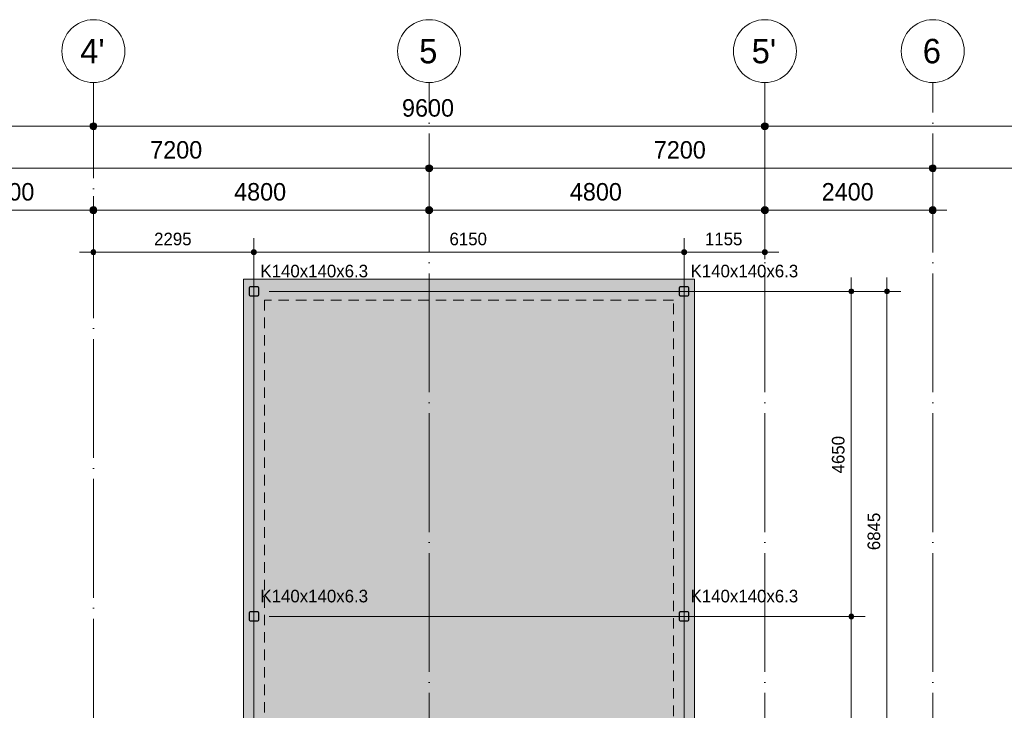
# Model space of a CAD drawing. Header units: millimetres. Extents: x -2900 to 56100, y -900 to 49332.
# Tile 34 of 35: x 27946 to 42023, y 39452 to 49332. Entities that reach past the tile are written whole.
import ezdxf

# ---------------------------------------------------------------- set-up
doc = ezdxf.new("R2010")
doc.units = ezdxf.units.MM
for name, pattern in [('WSP_hartlijn', [800, 500, -100, 100, -100]), ('WSP_hhidden', [250, 150, -100]), ('WSP_stramienlijn', [2000, 1700, -150, 0, -150])]:
    doc.linetypes.add(name, pattern=pattern)
for name, color, linetype, lineweight in [('00_maatvoering', 8, 'Continuous', 13), ('00_maatvoering-100', 8, 'Continuous', 13), ('07_stramien', 4, 'Continuous', 13), ('23_vloeren', 2, 'Continuous', 18), ('23_vloeren - hatch', 1, 'Continuous', 18), ('28_hoofddraagconstructies - kolommen en liggers', 1, 'Continuous', 13), ('28_hoofddraagconstructies - kolommen en liggers - staal', 1, 'Continuous', 13), ('28_hoofddraagconstructies - kolommen en liggers - staal -cut-', 2, 'Continuous', 13), ('28_hoofddraagconstructies - tags', 7, 'Continuous', 18)]:
    doc.layers.add(name, color=color, linetype=linetype, lineweight=lineweight)
doc.styles.add('Revittext', font='txt', dxfattribs={"height": 350})
doc.styles.add('Revittext_1', font='txt', dxfattribs={"height": 250})
doc.styles.add('Revittext_2', font='txt', dxfattribs={"height": 180})
doc.styles.add('Revittext_I', font='txt', dxfattribs={"height": 180})
doc.dimstyles.new('WSP_18M_-_transparant', dxfattribs={"dimscale": 304.8, "dimtxt": 181.601257, "dimasz": 0.918635, "dimexe": 0.656168, "dimexo": 0.492126, "dimgap": 0.147638, "dimtad": 1, "dimdec": 0, "dimzin": 0, "dimdsep": 46, "dimtxsty": 'Revittext_2', "dimblk1": 'DOTSMALL', "dimblk2": 'DOTSMALL', "dimsah": 1, "dimcen": 0.09, "dimdle": 0.656168, "dimazin": 0, "dimtfac": 1, "dimtdec": 4, "dimtix": 1, "dimtmove": 0, "dimatfit": 3, "dimfxl": 1, "dimtvp": 1, "dimtolj": 1, "dimtzin": 0, "dimarcsym": 2})
doc.dimstyles.new('WSP_18M_-_transparant_1', dxfattribs={"dimscale": 304.8, "dimtxt": 181.601257, "dimasz": 0.918635, "dimexe": 0.656168, "dimexo": 0.492126, "dimgap": 0.147638, "dimtad": 1, "dimdec": 0, "dimzin": 0, "dimdsep": 46, "dimtxsty": 'Revittext_2', "dimblk1": 'DOTSMALL', "dimblk2": 'DOTSMALL', "dimsah": 1, "dimcen": 0.09, "dimdle": 0.656168, "dimazin": 0, "dimtfac": 1, "dimtdec": 4, "dimtix": 1, "dimtmove": 0, "dimatfit": 3, "dimfxl": 1, "dimtvp": 1, "dimtolj": 1, "dimtzin": 0, "dimarcsym": 2})
doc.dimstyles.new('WSP_18M_-_transparant_2', dxfattribs={"dimscale": 304.8, "dimtxt": 181.601257, "dimasz": 0.918635, "dimexe": 0.656168, "dimexo": 0.492126, "dimgap": 0.147638, "dimtad": 1, "dimdec": 0, "dimzin": 0, "dimdsep": 46, "dimtxsty": 'Revittext_2', "dimblk1": 'DOTSMALL', "dimblk2": 'DOTSMALL', "dimsah": 1, "dimcen": 0.09, "dimdle": 0.656168, "dimazin": 0, "dimtfac": 1, "dimtdec": 4, "dimtix": 1, "dimtmove": 0, "dimatfit": 3, "dimfxl": 1, "dimtvp": 1, "dimtolj": 1, "dimtzin": 0, "dimarcsym": 2})
doc.dimstyles.new('WSP_25_-_transparant', dxfattribs={"dimscale": 304.8, "dimtxt": 252.223969, "dimasz": 1.312336, "dimexe": 0.656168, "dimexo": 0.0625, "dimgap": 0.213255, "dimtad": 1, "dimdec": 0, "dimzin": 0, "dimdsep": 46, "dimtxsty": 'Revittext_1', "dimblk1": 'DOTSMALL', "dimblk2": 'DOTSMALL', "dimsah": 1, "dimcen": 0.09, "dimdle": 0.656168, "dimazin": 0, "dimtfac": 1, "dimtdec": 4, "dimtix": 1, "dimtmove": 0, "dimatfit": 3, "dimfxl": 0.656168, "dimfxlon": 1, "dimtvp": 1, "dimtolj": 1, "dimtzin": 0, "dimarcsym": 2})

# ---------------------------------------------------------------- blocks, each defined once
blk = doc.blocks.new('Grid - Stramienbol 9_0mm-3500-beg gr - plot - 100')
at = {"layer": '07_stramien'}
blk.add_circle((0, 0), 4.5, dxfattribs=at)
blk = doc.blocks.new('DIMBLOCK1-beg gr - plot - 100')
at = {"layer": '00_maatvoering-100'}
h = blk.add_hatch(color=256, dxfattribs=at)
edge = h.paths.add_edge_path()
edge.add_arc((2600, 47807), 50, 0, 360)
h = blk.add_hatch(color=256, dxfattribs=at)
edge = h.paths.add_edge_path()
edge.add_arc((29000, 47807), 50, 0, 360)
for p, q in [((2600, 48007), (2600, 47607)), ((2600, 47807), (2600, 48007)), ((29000, 48007), (29000, 47607)), ((29000, 47807), (29000, 48007)), ((2400, 47807), (29000, 47807))]:
    blk.add_line(p, q, dxfattribs=at)
for centre in [(2600, 47807), (29000, 47807)]:
    blk.add_circle(centre, 50, dxfattribs=at)
at = {"layer": '00_maatvoering-100', "color": 0, "insert": (15315, 48195), "char_height": 250, "width": 1164.11, "attachment_point": 1, "line_spacing_factor": 0.931288, "style": 'Revittext_1'}
blk.add_mtext('26400', dxfattribs=at)
blk = doc.blocks.new('_DotSmall')
at = {"color": 0, "linetype": 'ByBlock', "const_width": 0.5}
blk.add_lwpolyline([(-0.0625, 0, 1), (0.0625, 0, 1)], format="xyb", close=True, dxfattribs=at)
blk = doc.blocks.new('DIMBLOCK2-beg gr - plot - 100')
at = {"layer": '00_maatvoering-100'}
h = blk.add_hatch(color=256, dxfattribs=at)
edge = h.paths.add_edge_path()
edge.add_arc((29000, 47807), 50, 0, 360)
h = blk.add_hatch(color=256, dxfattribs=at)
edge = h.paths.add_edge_path()
edge.add_arc((38600, 47807), 50, 0, 360)
for p, q in [((29000, 48007), (29000, 47607)), ((29000, 47807), (29000, 48007)), ((38600, 48007), (38600, 47607)), ((38600, 47807), (38600, 48007)), ((29000, 47807), (38600, 47807))]:
    blk.add_line(p, q, dxfattribs=at)
for centre in [(29000, 47807), (38600, 47807)]:
    blk.add_circle(centre, 50, dxfattribs=at)
at = {"layer": '00_maatvoering-100', "color": 0, "insert": (33412, 48195), "char_height": 250, "width": 931.29, "attachment_point": 1, "line_spacing_factor": 0.931288, "style": 'Revittext_1'}
blk.add_mtext('9600', dxfattribs=at)
blk = doc.blocks.new('DIMBLOCK3-beg gr - plot - 100')
at = {"layer": '00_maatvoering-100'}
h = blk.add_hatch(color=256, dxfattribs=at)
edge = h.paths.add_edge_path()
edge.add_arc((38600, 47807), 50, 0, 360)
h = blk.add_hatch(color=256, dxfattribs=at)
edge = h.paths.add_edge_path()
edge.add_arc((50600, 47807), 50, 0, 360)
for p, q in [((38600, 48007), (38600, 47607)), ((38600, 47807), (38600, 48007)), ((50600, 48007), (50600, 47607)), ((50600, 47807), (50600, 48007)), ((38600, 47807), (50800, 47807))]:
    blk.add_line(p, q, dxfattribs=at)
for centre in [(38600, 47807), (50600, 47807)]:
    blk.add_circle(centre, 50, dxfattribs=at)
at = {"layer": '00_maatvoering-100', "color": 0, "insert": (44115, 48195), "char_height": 250, "width": 1164.11, "attachment_point": 1, "line_spacing_factor": 0.931288, "style": 'Revittext_1'}
blk.add_mtext('12000', dxfattribs=at)
blk = doc.blocks.new('DIMBLOCK8-beg gr - plot - 100')
at = {"layer": '00_maatvoering-100'}
h = blk.add_hatch(color=256, dxfattribs=at)
edge = h.paths.add_edge_path()
edge.add_arc((26600, 47207), 50, 0, 360)
h = blk.add_hatch(color=256, dxfattribs=at)
edge = h.paths.add_edge_path()
edge.add_arc((33800, 47207), 50, 0, 360)
for p, q in [((26600, 47407), (26600, 47007)), ((26600, 47207), (26600, 47407)), ((33800, 47407), (33800, 47007)), ((33800, 47207), (33800, 47407)), ((26600, 47207), (33800, 47207))]:
    blk.add_line(p, q, dxfattribs=at)
for centre in [(26600, 47207), (33800, 47207)]:
    blk.add_circle(centre, 50, dxfattribs=at)
at = {"layer": '00_maatvoering-100', "color": 0, "insert": (29812, 47595), "char_height": 250, "width": 931.29, "attachment_point": 1, "line_spacing_factor": 0.931288, "style": 'Revittext_1'}
blk.add_mtext('7200', dxfattribs=at)
blk = doc.blocks.new('DIMBLOCK9-beg gr - plot - 100')
at = {"layer": '00_maatvoering-100'}
h = blk.add_hatch(color=256, dxfattribs=at)
edge = h.paths.add_edge_path()
edge.add_arc((33800, 47207), 50, 0, 360)
h = blk.add_hatch(color=256, dxfattribs=at)
edge = h.paths.add_edge_path()
edge.add_arc((41000, 47207), 50, 0, 360)
for p, q in [((33800, 47407), (33800, 47007)), ((33800, 47207), (33800, 47407)), ((41000, 47407), (41000, 47007)), ((41000, 47207), (41000, 47407)), ((33800, 47207), (41000, 47207))]:
    blk.add_line(p, q, dxfattribs=at)
for centre in [(33800, 47207), (41000, 47207)]:
    blk.add_circle(centre, 50, dxfattribs=at)
at = {"layer": '00_maatvoering-100', "color": 0, "insert": (37012, 47595), "char_height": 250, "width": 931.29, "attachment_point": 1, "line_spacing_factor": 0.931288, "style": 'Revittext_1'}
blk.add_mtext('7200', dxfattribs=at)
blk = doc.blocks.new('DIMBLOCK10-beg gr - plot - 100')
at = {"layer": '00_maatvoering-100'}
h = blk.add_hatch(color=256, dxfattribs=at)
edge = h.paths.add_edge_path()
edge.add_arc((41000, 47207), 50, 0, 360)
h = blk.add_hatch(color=256, dxfattribs=at)
edge = h.paths.add_edge_path()
edge.add_arc((48200, 47207), 50, 0, 360)
for p, q in [((41000, 47407), (41000, 47007)), ((41000, 47207), (41000, 47407)), ((48200, 47407), (48200, 47007)), ((48200, 47207), (48200, 47407)), ((41000, 47207), (48200, 47207))]:
    blk.add_line(p, q, dxfattribs=at)
for centre in [(41000, 47207), (48200, 47207)]:
    blk.add_circle(centre, 50, dxfattribs=at)
at = {"layer": '00_maatvoering-100', "color": 0, "insert": (44212, 47595), "char_height": 250, "width": 931.29, "attachment_point": 1, "line_spacing_factor": 0.931288, "style": 'Revittext_1'}
blk.add_mtext('7200', dxfattribs=at)
blk = doc.blocks.new('DIMBLOCK12-beg gr - plot - 100')
at = {"layer": '00_maatvoering-100'}
h = blk.add_hatch(color=256, dxfattribs=at)
edge = h.paths.add_edge_path()
edge.add_arc((33800, 46607), 50, 0, 360)
h = blk.add_hatch(color=256, dxfattribs=at)
edge = h.paths.add_edge_path()
edge.add_arc((38600, 46607), 50, 0, 360)
for p, q in [((33800, 46807), (33800, 46407)), ((33800, 46607), (33800, 46807)), ((38600, 46807), (38600, 46407)), ((38600, 46607), (38600, 46807)), ((33600, 46607), (38600, 46607))]:
    blk.add_line(p, q, dxfattribs=at)
for centre in [(33800, 46607), (38600, 46607)]:
    blk.add_circle(centre, 50, dxfattribs=at)
at = {"layer": '00_maatvoering-100', "color": 0, "insert": (35812, 46995), "char_height": 250, "width": 931.29, "attachment_point": 1, "line_spacing_factor": 0.931288, "style": 'Revittext_1'}
blk.add_mtext('4800', dxfattribs=at)
blk = doc.blocks.new('DIMBLOCK13-beg gr - plot - 100')
at = {"layer": '00_maatvoering-100'}
h = blk.add_hatch(color=256, dxfattribs=at)
edge = h.paths.add_edge_path()
edge.add_arc((38600, 46607), 50, 0, 360)
h = blk.add_hatch(color=256, dxfattribs=at)
edge = h.paths.add_edge_path()
edge.add_arc((41000, 46607), 50, 0, 360)
for p, q in [((38600, 46807), (38600, 46407)), ((38600, 46607), (38600, 46807)), ((41000, 46807), (41000, 46407)), ((41000, 46607), (41000, 46807)), ((38600, 46607), (41200, 46607))]:
    blk.add_line(p, q, dxfattribs=at)
for centre in [(38600, 46607), (41000, 46607)]:
    blk.add_circle(centre, 50, dxfattribs=at)
at = {"layer": '00_maatvoering-100', "color": 0, "insert": (39412, 46995), "char_height": 250, "width": 931.29, "attachment_point": 1, "line_spacing_factor": 0.931288, "style": 'Revittext_1'}
blk.add_mtext('2400', dxfattribs=at)
blk = doc.blocks.new('DIMBLOCK16-beg gr - plot - 100')
at = {"layer": '00_maatvoering-100'}
h = blk.add_hatch(color=256, dxfattribs=at)
edge = h.paths.add_edge_path()
edge.add_arc((26600, 46607), 50, 0, 360)
h = blk.add_hatch(color=256, dxfattribs=at)
edge = h.paths.add_edge_path()
edge.add_arc((29000, 46607), 50, 0, 360)
for p, q in [((26600, 46807), (26600, 46407)), ((26600, 46607), (26600, 46807)), ((29000, 46807), (29000, 46407)), ((29000, 46607), (29000, 46807)), ((26600, 46607), (29000, 46607))]:
    blk.add_line(p, q, dxfattribs=at)
for centre in [(26600, 46607), (29000, 46607)]:
    blk.add_circle(centre, 50, dxfattribs=at)
at = {"layer": '00_maatvoering-100', "color": 0, "insert": (27412, 46995), "char_height": 250, "width": 931.29, "attachment_point": 1, "line_spacing_factor": 0.931288, "style": 'Revittext_1'}
blk.add_mtext('2400', dxfattribs=at)
blk = doc.blocks.new('DIMBLOCK17-beg gr - plot - 100')
at = {"layer": '00_maatvoering-100'}
h = blk.add_hatch(color=256, dxfattribs=at)
edge = h.paths.add_edge_path()
edge.add_arc((29000, 46607), 50, 0, 360)
h = blk.add_hatch(color=256, dxfattribs=at)
edge = h.paths.add_edge_path()
edge.add_arc((33800, 46607), 50, 0, 360)
for p, q in [((29000, 46807), (29000, 46407)), ((29000, 46607), (29000, 46807)), ((33800, 46807), (33800, 46407)), ((33800, 46607), (33800, 46807)), ((29000, 46607), (34000, 46607))]:
    blk.add_line(p, q, dxfattribs=at)
for centre in [(29000, 46607), (33800, 46607)]:
    blk.add_circle(centre, 50, dxfattribs=at)
at = {"layer": '00_maatvoering-100', "color": 0, "insert": (31012, 46995), "char_height": 250, "width": 931.29, "attachment_point": 1, "line_spacing_factor": 0.931288, "style": 'Revittext_1'}
blk.add_mtext('4800', dxfattribs=at)
blk = doc.blocks.new('DIMBLOCK56-beg gr - plot - 100')
at = {"layer": '00_maatvoering-100'}
h = blk.add_hatch(color=256, dxfattribs=at)
edge = h.paths.add_edge_path()
edge.add_arc((39836, 40795), 35, 0, 360)
h = blk.add_hatch(color=256, dxfattribs=at)
edge = h.paths.add_edge_path()
edge.add_arc((39836, 36145), 35, 0, 360)
for p, q in [((31515, 40795), (40036, 40795)), ((39836, 36145), (39836, 40795)), ((31515, 36145), (40036, 36145))]:
    blk.add_line(p, q, dxfattribs=at)
at = {"layer": '00_maatvoering-100', "linetype": 'WSP_hartlijn'}
for p, q in [((39836, 40795), (31515, 40795)), ((39836, 36145), (31515, 36145))]:
    blk.add_line(p, q, dxfattribs=at)
at = {"layer": '00_maatvoering-100'}
for centre in [(39836, 40795), (39836, 36145)]:
    blk.add_circle(centre, 35, dxfattribs=at)
at = {"layer": '00_maatvoering-100', "color": 0, "insert": (39558, 38191), "char_height": 180, "width": 670.53, "attachment_point": 1, "rotation": 90, "line_spacing_factor": 0.931288, "style": 'Revittext_2'}
blk.add_mtext('4650', dxfattribs=at)
blk = doc.blocks.new('DIMBLOCK57-beg gr - plot - 100')
at = {"layer": '00_maatvoering-100'}
h = blk.add_hatch(color=256, dxfattribs=at)
edge = h.paths.add_edge_path()
edge.add_arc((39836, 45445), 35, 0, 360)
h = blk.add_hatch(color=256, dxfattribs=at)
edge = h.paths.add_edge_path()
edge.add_arc((39836, 40795), 35, 0, 360)
for p, q in [((39836, 40795), (39836, 45645)), ((31515, 45445), (40036, 45445)), ((31515, 40795), (40036, 40795))]:
    blk.add_line(p, q, dxfattribs=at)
at = {"layer": '00_maatvoering-100', "linetype": 'WSP_hartlijn'}
for p, q in [((39836, 45445), (31515, 45445)), ((39836, 40795), (31515, 40795))]:
    blk.add_line(p, q, dxfattribs=at)
at = {"layer": '00_maatvoering-100'}
for centre in [(39836, 45445), (39836, 40795)]:
    blk.add_circle(centre, 35, dxfattribs=at)
at = {"layer": '00_maatvoering-100', "color": 0, "insert": (39558, 42841), "char_height": 180, "width": 670.53, "attachment_point": 1, "rotation": 90, "line_spacing_factor": 0.931288, "style": 'Revittext_2'}
blk.add_mtext('4650', dxfattribs=at)
blk = doc.blocks.new('DIMBLOCK58-beg gr - plot - 100')
at = {"layer": '00_maatvoering-100'}
h = blk.add_hatch(color=256, dxfattribs=at)
edge = h.paths.add_edge_path()
edge.add_arc((40346, 45445), 35, 0, 360)
h = blk.add_hatch(color=256, dxfattribs=at)
edge = h.paths.add_edge_path()
edge.add_arc((40346, 38600), 35, 0, 360)
for p, q in [((40346, 38400), (40346, 45645)), ((37665, 45445), (40546, 45445)), ((40446, 38600), (40146, 38600)), ((40346, 38600), (40446, 38600))]:
    blk.add_line(p, q, dxfattribs=at)
at = {"layer": '00_maatvoering-100', "linetype": 'WSP_hartlijn'}
blk.add_line((40346, 45445), (37665, 45445), dxfattribs=at)
at = {"layer": '00_maatvoering-100'}
for centre in [(40346, 45445), (40346, 38600)]:
    blk.add_circle(centre, 35, dxfattribs=at)
at = {"layer": '00_maatvoering-100', "color": 0, "insert": (40068, 41743), "char_height": 180, "width": 670.53, "attachment_point": 1, "rotation": 90, "line_spacing_factor": 0.931288, "style": 'Revittext_2'}
blk.add_mtext('6845', dxfattribs=at)
blk = doc.blocks.new('DIMBLOCK60-beg gr - plot - 100')
at = {"layer": '00_maatvoering-100'}
h = blk.add_hatch(color=256, dxfattribs=at)
edge = h.paths.add_edge_path()
edge.add_arc((29000, 46007), 35, 0, 360)
h = blk.add_hatch(color=256, dxfattribs=at)
edge = h.paths.add_edge_path()
edge.add_arc((31295, 46007), 35, 0, 360)
for p, q in [((29000, 45906), (29000, 46207)), ((31295, 31715), (31295, 46207)), ((28800, 46007), (31295, 46007)), ((29000, 46007), (29000, 45906))]:
    blk.add_line(p, q, dxfattribs=at)
at = {"layer": '00_maatvoering-100', "linetype": 'WSP_hartlijn'}
blk.add_line((31295, 46007), (31295, 31715), dxfattribs=at)
at = {"layer": '00_maatvoering-100'}
for centre in [(29000, 46007), (31295, 46007)]:
    blk.add_circle(centre, 35, dxfattribs=at)
at = {"layer": '00_maatvoering-100', "color": 0, "insert": (29868, 46285), "char_height": 180, "width": 670.53, "attachment_point": 1, "line_spacing_factor": 0.931288, "style": 'Revittext_2'}
blk.add_mtext('2295', dxfattribs=at)
blk = doc.blocks.new('DIMBLOCK61-beg gr - plot - 100')
at = {"layer": '00_maatvoering-100'}
h = blk.add_hatch(color=256, dxfattribs=at)
edge = h.paths.add_edge_path()
edge.add_arc((31295, 46007), 35, 0, 360)
h = blk.add_hatch(color=256, dxfattribs=at)
edge = h.paths.add_edge_path()
edge.add_arc((37445, 46007), 35, 0, 360)
for p, q in [((31295, 31715), (31295, 46207)), ((37445, 31715), (37445, 46207)), ((31295, 46007), (37445, 46007))]:
    blk.add_line(p, q, dxfattribs=at)
at = {"layer": '00_maatvoering-100', "linetype": 'WSP_hartlijn'}
for p, q in [((31295, 46007), (31295, 31715)), ((37445, 46007), (37445, 31715))]:
    blk.add_line(p, q, dxfattribs=at)
at = {"layer": '00_maatvoering-100'}
for centre in [(31295, 46007), (37445, 46007)]:
    blk.add_circle(centre, 35, dxfattribs=at)
at = {"layer": '00_maatvoering-100', "color": 0, "insert": (34091, 46285), "char_height": 180, "width": 670.53, "attachment_point": 1, "line_spacing_factor": 0.931288, "style": 'Revittext_2'}
blk.add_mtext('6150', dxfattribs=at)
blk = doc.blocks.new('DIMBLOCK62-beg gr - plot - 100')
at = {"layer": '00_maatvoering-100'}
h = blk.add_hatch(color=256, dxfattribs=at)
edge = h.paths.add_edge_path()
edge.add_arc((37445, 46007), 35, 0, 360)
h = blk.add_hatch(color=256, dxfattribs=at)
edge = h.paths.add_edge_path()
edge.add_arc((38600, 46007), 35, 0, 360)
for p, q in [((37445, 31715), (37445, 46207)), ((38600, 45906), (38600, 46207)), ((37445, 46007), (38800, 46007)), ((38600, 46007), (38600, 45906))]:
    blk.add_line(p, q, dxfattribs=at)
at = {"layer": '00_maatvoering-100', "linetype": 'WSP_hartlijn'}
blk.add_line((37445, 46007), (37445, 31715), dxfattribs=at)
at = {"layer": '00_maatvoering-100'}
for centre in [(37445, 46007), (38600, 46007)]:
    blk.add_circle(centre, 35, dxfattribs=at)
at = {"layer": '00_maatvoering-100', "color": 0, "insert": (37743, 46285), "char_height": 180, "width": 670.53, "attachment_point": 1, "line_spacing_factor": 0.931288, "style": 'Revittext_2'}
blk.add_mtext('1155', dxfattribs=at)

msp = doc.modelspace()

# ---------------------------------------------------------------- hatches: boundary and pattern name
at = {"layer": '23_vloeren - hatch'}
h = msp.add_hatch(color=256, dxfattribs=at)
h.paths.add_polyline_path([(31145, 31320), (37595, 31320), (37595, 45620), (31145, 45620), (31145, 31429.6)])
h.paths.add_polyline_path([(37499.3, 31425), (37390.8, 31425), (37379.6, 31429.6), (37375, 31440.7), (37375, 31549.2), (37379.6, 31560.4), (37390.8, 31565), (37499.3, 31565), (37510.4, 31560.4), (37515, 31549.2), (37515, 31440.7), (37510.4, 31429.6), (37505.9, 31427.8)])
h.paths.add_polyline_path([(31240.8, 31425), (31229.6, 31429.6), (31225, 31440.7), (31225, 31549.2), (31229.6, 31560.4), (31240.8, 31565), (31349.3, 31565), (31360.4, 31560.4), (31365, 31549.2), (31365, 31440.7), (31360.4, 31429.6), (31349.3, 31425)])
h.paths.add_polyline_path([(37390.8, 31431.3), (37499.3, 31431.3), (37505.9, 31434.1), (37508.7, 31440.7), (37508.7, 31549.2), (37505.9, 31555.9), (37499.3, 31558.7), (37390.8, 31558.7), (37384.1, 31555.9), (37381.3, 31549.2), (37381.3, 31440.7), (37384.1, 31434.1)])
h.paths.add_polyline_path([(31240.8, 31431.3), (31349.3, 31431.3), (31355.9, 31434.1), (31358.7, 31440.7), (31358.7, 31549.2), (31355.9, 31555.9), (31349.3, 31558.7), (31240.8, 31558.7), (31234.1, 31555.9), (31231.3, 31549.2), (31231.3, 31440.7), (31234.1, 31434.1)])
h.paths.add_polyline_path([(37390.8, 36075), (37379.6, 36079.6), (37375, 36090.7), (37375, 36199.2), (37379.6, 36210.4), (37390.8, 36215), (37499.3, 36215), (37510.4, 36210.4), (37515, 36199.2), (37515, 36090.7), (37510.4, 36079.6), (37499.3, 36075)])
h.paths.add_polyline_path([(31349.3, 36075), (31240.8, 36075), (31229.6, 36079.6), (31225, 36090.7), (31225, 36199.2), (31229.6, 36210.4), (31240.8, 36215), (31349.3, 36215), (31360.4, 36210.4), (31365, 36199.2), (31365, 36090.7), (31360.4, 36079.6), (31355.9, 36077.8)])
h.paths.add_polyline_path([(37390.8, 36081.3), (37499.3, 36081.3), (37505.9, 36084.1), (37508.7, 36090.7), (37508.7, 36199.2), (37505.9, 36205.9), (37499.3, 36208.7), (37390.8, 36208.7), (37384.1, 36205.9), (37381.3, 36199.2), (37381.3, 36090.7), (37384.1, 36084.1)])
h.paths.add_polyline_path([(31240.8, 36081.3), (31349.3, 36081.3), (31355.9, 36084.1), (31358.7, 36090.7), (31358.7, 36199.2), (31355.9, 36205.9), (31349.3, 36208.7), (31240.8, 36208.7), (31234.1, 36205.9), (31231.3, 36199.2), (31231.3, 36090.7), (31234.1, 36084.1)])
h.paths.add_polyline_path([(37390.8, 40725), (37379.6, 40729.6), (37375, 40740.7), (37375, 40849.2), (37379.6, 40860.4), (37390.8, 40865), (37499.3, 40865), (37510.4, 40860.4), (37515, 40849.2), (37515, 40740.7), (37510.4, 40729.6), (37499.3, 40725)])
h.paths.add_polyline_path([(31349.3, 40725), (31240.8, 40725), (31229.6, 40729.6), (31225, 40740.7), (31225, 40849.2), (31229.6, 40860.4), (31240.8, 40865), (31349.3, 40865), (31360.4, 40860.4), (31365, 40849.2), (31365, 40740.7), (31360.4, 40729.6), (31355.9, 40727.8)])
h.paths.add_polyline_path([(37390.8, 40731.3), (37499.3, 40731.3), (37505.9, 40734.1), (37508.7, 40740.7), (37508.7, 40849.2), (37505.9, 40855.9), (37499.3, 40858.7), (37390.8, 40858.7), (37384.1, 40855.9), (37381.3, 40849.2), (37381.3, 40740.7), (37384.1, 40734.1)])
h.paths.add_polyline_path([(31240.8, 40731.3), (31349.3, 40731.3), (31355.9, 40734.1), (31358.7, 40740.7), (31358.7, 40849.2), (31355.9, 40855.9), (31349.3, 40858.7), (31240.8, 40858.7), (31234.1, 40855.9), (31231.3, 40849.2), (31231.3, 40740.7), (31234.1, 40734.1)])
h.paths.add_polyline_path([(37390.8, 45375), (37379.6, 45379.6), (37375, 45390.7), (37375, 45499.2), (37379.6, 45510.4), (37390.8, 45515), (37499.3, 45515), (37510.4, 45510.4), (37515, 45499.2), (37515, 45390.7), (37510.4, 45379.6), (37499.3, 45375)])
h.paths.add_polyline_path([(31240.8, 45375), (31229.6, 45379.6), (31225, 45390.7), (31225, 45499.2), (31229.6, 45510.4), (31240.8, 45515), (31349.3, 45515), (31360.4, 45510.4), (31365, 45499.2), (31365, 45390.7), (31360.4, 45379.6), (31349.3, 45375)])
h.paths.add_polyline_path([(37390.8, 45381.3), (37499.3, 45381.3), (37505.9, 45384.1), (37508.7, 45390.7), (37508.7, 45499.2), (37505.9, 45505.9), (37499.3, 45508.7), (37390.8, 45508.7), (37384.1, 45505.9), (37381.3, 45499.2), (37381.3, 45390.7), (37384.1, 45384.1)])
h.paths.add_polyline_path([(31349.3, 45381.3), (31355.9, 45384.1), (31358.7, 45390.7), (31358.7, 45499.2), (31355.9, 45505.9), (31349.3, 45508.7), (31240.8, 45508.7), (31234.1, 45505.9), (31231.3, 45499.2), (31231.3, 45390.7), (31234.1, 45384.1), (31240.8, 45381.3)])
at = {"layer": '28_hoofddraagconstructies - kolommen en liggers - staal'}
h = msp.add_hatch(color=256, dxfattribs=at)
h.paths.add_polyline_path([(31240.8, 45375), (31349.3, 45375), (31360.4, 45379.6), (31365, 45390.7), (31365, 45499.2), (31360.4, 45510.4), (31349.3, 45515), (31240.8, 45515), (31229.6, 45510.4), (31225, 45499.2), (31225, 45390.7), (31229.6, 45379.6)])
h.paths.add_polyline_path([(31349.3, 45381.3), (31240.8, 45381.3), (31234.1, 45384.1), (31231.3, 45390.7), (31231.3, 45499.2), (31234.1, 45505.9), (31240.8, 45508.7), (31349.3, 45508.7), (31355.9, 45505.9), (31358.7, 45499.2), (31358.7, 45390.7), (31355.9, 45384.1)])
h = msp.add_hatch(color=256, dxfattribs=at)
h.paths.add_polyline_path([(37499.3, 45375), (37510.4, 45379.6), (37515, 45390.7), (37515, 45499.2), (37510.4, 45510.4), (37499.3, 45515), (37390.8, 45515), (37379.6, 45510.4), (37375, 45499.2), (37375, 45390.7), (37379.6, 45379.6), (37390.8, 45375)])
h.paths.add_polyline_path([(37390.8, 45381.3), (37384.1, 45384.1), (37381.3, 45390.7), (37381.3, 45499.2), (37384.1, 45505.9), (37390.8, 45508.7), (37499.3, 45508.7), (37505.9, 45505.9), (37508.7, 45499.2), (37508.7, 45390.7), (37505.9, 45384.1), (37499.3, 45381.3)])
h = msp.add_hatch(color=256, dxfattribs=at)
h.paths.add_polyline_path([(31240.8, 40725), (31349.3, 40725), (31360.4, 40729.6), (31365, 40740.7), (31365, 40849.2), (31360.4, 40860.4), (31349.3, 40865), (31240.8, 40865), (31229.6, 40860.4), (31225, 40849.2), (31225, 40740.7), (31229.6, 40729.6)])
h.paths.add_polyline_path([(31240.8, 40731.3), (31234.1, 40734.1), (31231.3, 40740.7), (31231.3, 40849.2), (31234.1, 40855.9), (31240.8, 40858.7), (31349.3, 40858.7), (31355.9, 40855.9), (31358.7, 40849.2), (31358.7, 40740.7), (31355.9, 40734.1), (31349.3, 40731.3)])
h = msp.add_hatch(color=256, dxfattribs=at)
h.paths.add_polyline_path([(37390.8, 40725), (37499.3, 40725), (37510.4, 40729.6), (37515, 40740.7), (37515, 40849.2), (37510.4, 40860.4), (37499.3, 40865), (37390.8, 40865), (37379.6, 40860.4), (37375, 40849.2), (37375, 40740.7), (37379.6, 40729.6)])
h.paths.add_polyline_path([(37499.3, 40731.3), (37390.8, 40731.3), (37384.1, 40734.1), (37381.3, 40740.7), (37381.3, 40849.2), (37384.1, 40855.9), (37390.8, 40858.7), (37499.3, 40858.7), (37505.9, 40855.9), (37508.7, 40849.2), (37508.7, 40740.7), (37505.9, 40734.1)])

# ---------------------------------------------------------------- linework, layer by layer
at = {"layer": '07_stramien', "linetype": 'WSP_stramienlijn'}
for p, q in [((29000, 13061.2), (29000, 48432.3)), ((33800, 0), (33800, 48432.3)), ((38600, 0), (38600, 48432.3)), ((41000, 0), (41000, 48432.3))]:
    msp.add_line(p, q, dxfattribs=at)
at = {"layer": '23_vloeren'}
for p, q in [((37595, 45620), (31145, 45620)), ((31145, 45620), (31145, 31320)), ((37595, 31320), (37595, 45620))]:
    msp.add_line(p, q, dxfattribs=at)
at = {"layer": '28_hoofddraagconstructies - kolommen en liggers', "linetype": 'WSP_hhidden'}
for p, q in [((37295, 45320), (31445, 45320)), ((31445, 45320), (31445, 31620)), ((37295, 31620), (37295, 45320))]:
    msp.add_line(p, q, dxfattribs=at)
at = {"layer": '28_hoofddraagconstructies - kolommen en liggers - staal -cut-'}
for p, q in [((31225, 45499.2), (31225, 45390.7)), ((31231.3, 45390.7), (31231.3, 45499.2)), ((31349.3, 45515), (31240.8, 45515)), ((31240.8, 45508.7), (31349.3, 45508.7)), ((31358.7, 45499.2), (31358.7, 45390.7)), ((31365, 45390.7), (31365, 45499.2)), ((37375, 45499.2), (37375, 45390.7)), ((37381.3, 45390.7), (37381.3, 45499.2)), ((37499.3, 45515), (37390.8, 45515)), ((37390.8, 45508.7), (37499.3, 45508.7)), ((37508.7, 45499.2), (37508.7, 45390.7)), ((37515, 45390.7), (37515, 45499.2)), ((31349.3, 45381.3), (31240.8, 45381.3)), ((31240.8, 45375), (31349.3, 45375)), ((37499.3, 45381.3), (37390.8, 45381.3)), ((37390.8, 45375), (37499.3, 45375)), ((31225, 40849.2), (31225, 40740.7)), ((31231.3, 40740.7), (31231.3, 40849.2)), ((31349.3, 40865), (31240.8, 40865)), ((31240.8, 40858.7), (31349.3, 40858.7)), ((31358.7, 40849.2), (31358.7, 40740.7)), ((31365, 40740.7), (31365, 40849.2)), ((37375, 40849.2), (37375, 40740.7)), ((37381.3, 40740.7), (37381.3, 40849.2)), ((37499.3, 40865), (37390.8, 40865)), ((37390.8, 40858.7), (37499.3, 40858.7)), ((37508.7, 40849.2), (37508.7, 40740.7)), ((37515, 40740.7), (37515, 40849.2)), ((31349.3, 40731.3), (31240.8, 40731.3)), ((31240.8, 40725), (31349.3, 40725)), ((37499.3, 40731.3), (37390.8, 40731.3)), ((37390.8, 40725), (37499.3, 40725))]:
    msp.add_line(p, q, dxfattribs=at)
for centre, radius, start, end in [((31240.8, 45499.2), 15.8, 90, 180), ((31240.8, 45499.2), 9.45, 90, 180), ((31349.3, 45499.2), 15.8, 0, 90), ((31349.3, 45499.2), 9.45, 0, 90), ((37390.8, 45499.2), 15.8, 90, 180), ((37390.8, 45499.2), 9.45, 90, 180), ((37499.3, 45499.2), 15.8, 0, 90), ((37499.3, 45499.2), 9.45, 0, 90), ((31240.8, 45390.7), 15.8, 180, 270), ((31240.8, 45390.7), 9.45, 180, 270), ((31349.3, 45390.7), 15.8, 270, 0), ((31349.3, 45390.7), 9.45, 270, 0), ((37390.8, 45390.7), 15.8, 180, 270), ((37390.8, 45390.7), 9.45, 180, 270), ((37499.3, 45390.7), 15.8, 270, 0), ((37499.3, 45390.7), 9.45, 270, 0), ((31240.8, 40849.2), 15.8, 90, 180), ((31240.8, 40849.2), 9.45, 90, 180), ((31349.3, 40849.2), 15.8, 0, 90), ((31349.3, 40849.2), 9.45, 0, 90), ((37390.8, 40849.2), 15.8, 90, 180), ((37390.8, 40849.2), 9.45, 90, 180), ((37499.3, 40849.2), 15.8, 0, 90), ((37499.3, 40849.2), 9.45, 0, 90), ((31240.8, 40740.7), 15.8, 180, 270), ((31240.8, 40740.7), 9.45, 180, 270), ((31349.3, 40740.7), 15.8, 270, 0), ((31349.3, 40740.7), 9.45, 270, 0), ((37390.8, 40740.7), 15.8, 180, 270), ((37390.8, 40740.7), 9.45, 180, 270), ((37499.3, 40740.7), 15.8, 270, 0), ((37499.3, 40740.7), 9.45, 270, 0)]:
    msp.add_arc(centre, radius, start, end, dxfattribs=at)

# ---------------------------------------------------------------- block references
at = {"layer": '07_stramien', "xscale": 99.99999999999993, "yscale": 99.99999999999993, "zscale": 99.99999999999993}
for p in [(29000, 48882.3), (33800, 48882.3), (38600, 48882.3), (41000, 48882.3)]:
    msp.add_blockref('Grid - Stramienbol 9_0mm-3500-beg gr - plot - 100', p, dxfattribs=at)

# ---------------------------------------------------------------- texts
at = {"layer": '07_stramien', "char_height": 350, "attachment_point": 1, "style": 'Revittext'}
for s, insert, width in [("4'", (28811.4, 49057.9), 448.945), ('5', (33657.4, 49057.9), 336.709), ("5'", (38411.4, 49057.9), 448.945), ('6', (40857.4, 49057.9), 336.709)]:
    msp.add_mtext(s, dxfattribs=dict(at, insert=insert, width=width))
at = {"layer": '28_hoofddraagconstructies - tags', "lineweight": 13, "char_height": 180, "width": 1899.999, "attachment_point": 1, "style": 'Revittext_I'}
for insert in [(31387.7, 45826), (37537.7, 45826), (31387.7, 41176), (37537.7, 41176)]:
    msp.add_mtext('K140x140x6.3', dxfattribs=dict(at, insert=insert))

# ---------------------------------------------------------------- dimensions: what is measured, and where the dimension line sits
at = {"layer": '00_maatvoering'}
for base, p1, p2, dimstyle, override, picture, middle in [((29000, 47806.5), (2600, 48006.5), (29000, 48006.5), 'WSP_25_-_transparant', {"dimpost": '<>', "dimfxl": 26400}, 'DIMBLOCK1-beg gr - plot - 100', (15800, 47999.2)), ((38600, 47806.5), (29000, 48006.5), (38600, 48006.5), 'WSP_25_-_transparant', {"dimpost": '<>', "dimfxl": 9600}, 'DIMBLOCK2-beg gr - plot - 100', (33800, 47999.2)), ((50600, 47806.5), (38600, 48006.5), (50600, 48006.5), 'WSP_25_-_transparant', {"dimpost": '<>', "dimfxl": 12000}, 'DIMBLOCK3-beg gr - plot - 100', (44600, 47999.2)), ((33800, 47206.5), (26600, 47406.5), (33800, 47406.5), 'WSP_25_-_transparant', {"dimpost": '<>', "dimfxl": 7200}, 'DIMBLOCK8-beg gr - plot - 100', (30200, 47399.2)), ((41000, 47206.5), (33800, 47406.5), (41000, 47406.5), 'WSP_25_-_transparant', {"dimpost": '<>', "dimfxl": 7200}, 'DIMBLOCK9-beg gr - plot - 100', (37400, 47399.2)), ((48200, 47206.5), (41000, 47406.5), (48200, 47406.5), 'WSP_25_-_transparant', {"dimpost": '<>', "dimfxl": 7200}, 'DIMBLOCK10-beg gr - plot - 100', (44600, 47399.2)), ((29000, 46606.5), (26600, 46806.5), (29000, 46806.5), 'WSP_25_-_transparant', {"dimpost": '<>', "dimfxl": 2400}, 'DIMBLOCK16-beg gr - plot - 100', (27800, 46799.2)), ((33800, 46606.5), (29000, 46806.5), (33800, 46806.5), 'WSP_25_-_transparant', {"dimpost": '<>', "dimfxl": 4800}, 'DIMBLOCK17-beg gr - plot - 100', (31400, 46799.2)), ((38600, 46606.5), (33800, 46806.5), (38600, 46806.5), 'WSP_25_-_transparant', {"dimpost": '<>', "dimfxl": 4800}, 'DIMBLOCK12-beg gr - plot - 100', (36200, 46799.2)), ((41000, 46606.5), (38600, 46806.5), (41000, 46806.5), 'WSP_25_-_transparant', {"dimpost": '<>', "dimfxl": 2400}, 'DIMBLOCK13-beg gr - plot - 100', (39800, 46799.2)), ((31295, 46006.5), (29000, 46056), (31295, 31565), 'WSP_18M_-_transparant_1', {"dimpost": '<>', "dimfxl": 14671.642666}, 'DIMBLOCK60-beg gr - plot - 100', (30147.5, 46143.4)), ((37445, 46006.5), (31295, 31565), (37445, 31565), 'WSP_18M_-_transparant', {"dimpost": '<>', "dimfxl": 6150}, 'DIMBLOCK61-beg gr - plot - 100', (34370, 46143.4)), ((38600, 46006.5), (37445, 31565), (38600, 46056), 'WSP_18M_-_transparant_2', {"dimpost": '<>', "dimfxl": 14536.990697}, 'DIMBLOCK62-beg gr - plot - 100', (38022.5, 46143.4))]:
    dim = msp.add_linear_dim(base=base, p1=p1, p2=p2, dimstyle=dimstyle, override=override, dxfattribs=at)
    dim.commit()
    dim.dimension.update_dxf_attribs({"geometry": picture, "text_midpoint": middle})
for base, p1, p2, dimstyle, override, picture, middle in [((39835.8, 45445), (31365, 40795), (31365, 45445), 'WSP_18M_-_transparant', {"dimpost": '<>', "dimfxl": 4650}, 'DIMBLOCK57-beg gr - plot - 100', (39698.9, 43120)), ((40345.8, 45445), (40296.3, 38600), (37515, 45445), 'WSP_18M_-_transparant_1', {"dimpost": '<>', "dimfxl": 7388.479875}, 'DIMBLOCK58-beg gr - plot - 100', (40208.9, 42022.5)), ((39835.8, 40795), (31365, 36145), (31365, 40795), 'WSP_18M_-_transparant', {"dimpost": '<>', "dimfxl": 4650}, 'DIMBLOCK56-beg gr - plot - 100', (39698.9, 38470))]:
    dim = msp.add_linear_dim(base=base, p1=p1, p2=p2, angle=90, dimstyle=dimstyle, override=override, dxfattribs=at)
    dim.commit()
    dim.dimension.update_dxf_attribs({"geometry": picture, "text_midpoint": middle})

doc.saveas('drawing.dxf')
